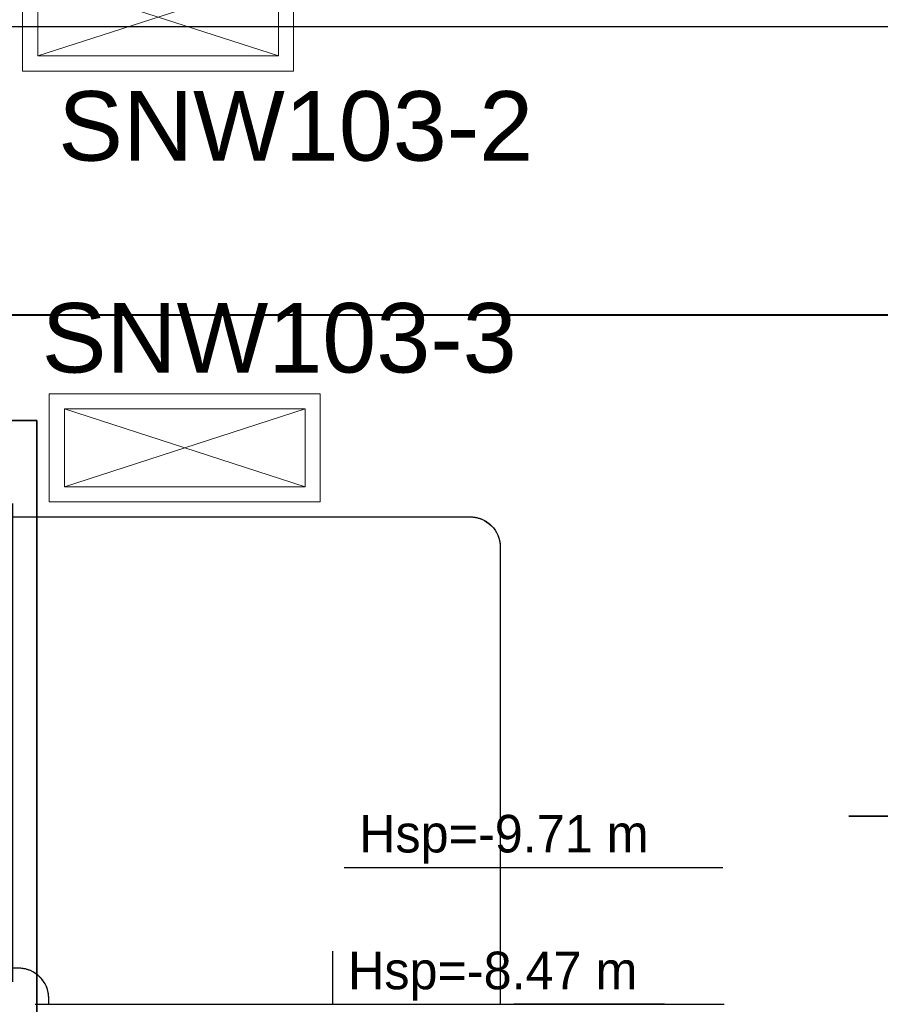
# Model space of a CAD drawing. Header units: centimetres. Extents: x -156440 to 298236, y -263599 to 81430.
# Tile 113 of 170: x 148787 to 151646, y -106732 to -103460. Entities that reach past the tile are written whole.
import ezdxf

# ---------------------------------------------------------------- set-up
doc = ezdxf.new("R2010")
doc.units = ezdxf.units.CM
doc.header["$LTSCALE"] = 50
doc.header["$PDMODE"] = 35
doc.header["$PDSIZE"] = 0.1
doc.linetypes.add('01-101 Went PP Poziom -2$0$Przekrój 3a-3a$0$HIDDEN', pattern=[9.525, 6.35, -3.175])
doc.linetypes.add('Kondygnacja -2$0$HIDDEN2', pattern=[4.7625, 3.175, -1.5875])
doc.layers.get('0').update_dxf_attribs({"color": 8})
doc.layers.get('DEFPOINTS').update_dxf_attribs({"color": 8})
for name, color, linetype in [('01-101 Went PP Poziom -2$0$L_Nawiew', 3, 'Continuous'), ('01-101 Went PP Poziom -2$0$L_wymiary', 2, 'Continuous'), ('01-101 Went PP Poziom -2$0$L_Wywiew', 6, 'Continuous'), ('bgde-tekst', 7, 'Continuous'), ('Kondygnacja -2$0$ARCH_KONSTR_POWYŻEJ RZUTU_IST', 8, 'Kondygnacja -2$0$HIDDEN2')]:
    doc.layers.add(name, color=color, linetype=linetype)
for name, color, linetype, lineweight in [('AU Szafy Automatyki', 96, 'Continuous', 5), ('bgde_fundamenty pod urządzenia', 7, 'Continuous', 35), ('bgde_N18', 4, 'Continuous', 40), ('Kondygnacja -2$0$_SP KORYTA', 8, 'Continuous', 25), ('Kondygnacja -2$0$ARCH_INFO_WYMIARY', 8, 'Continuous', 9)]:
    doc.layers.add(name, color=color, linetype=linetype, lineweight=lineweight)
doc.styles.add('Arial', font='ARIAL.TTF')
doc.styles.add('Kondygnacja -2$0$Romans', font='Romans.shx', dxfattribs={"width": 0.7})
doc.dimstyles.new('Kondygnacja -2$0$Wymiary 1-100', dxfattribs={"dimtxt": 12, "dimasz": 10, "dimexe": 5, "dimexo": 0, "dimgap": 4, "dimtad": 1, "dimrnd": 0.5, "dimzin": 12, "dimdsep": 46, "dimtxsty": 'Kondygnacja -2$0$Romans', "dimblk": 'Kondygnacja -2$0$_Oblique', "dimcen": 10, "dimdle": 10, "dimclrt": 55, "dimazin": 0, "dimtfac": 1, "dimtmove": 1, "dimatfit": 3, "dimfxl": 0, "dimtolj": 1, "dimtzin": 0, "dimarcsym": 0})

# ---------------------------------------------------------------- blocks, each defined once
blk = doc.blocks.new('Kondygnacja -2$0$_Oblique')
at = {"color": 0, "linetype": 'ByBlock', "lineweight": -2}
blk.add_line((-0.5, -0.5), (0.5, 0.5), dxfattribs=at)
blk = doc.blocks.new('*D257')
at = {"layer": 'DEFPOINTS', "color": 0}
for p in [(153784.2, 8869), (153784.2, -130294.6), (150079.2, -130541.8)]:
    blk.add_point(p, dxfattribs=at)
at = {"layer": 'Kondygnacja -2$0$ARCH_INFO_WYMIARY', "color": 0, "lineweight": -2}
for p, q in [((150069.2, -130294.6), (153794.2, -130294.6)), ((150079.2, -130302.6), (150079.2, -130289.6)), ((153784.2, -130286.6), (153784.2, -130299.6))]:
    blk.add_line(p, q, dxfattribs=at)
at = {"layer": 'Kondygnacja -2$0$ARCH_INFO_WYMIARY', "color": 0, "lineweight": -2, "xscale": 10, "yscale": 10, "zscale": 10, "rotation": 180}
blk.add_blockref('Kondygnacja -2$0$_Oblique', (150079.2, -130294.6), dxfattribs=at)
at = {"layer": 'Kondygnacja -2$0$ARCH_INFO_WYMIARY', "color": 0, "lineweight": -2, "xscale": 10, "yscale": 10, "zscale": 10}
blk.add_blockref('Kondygnacja -2$0$_Oblique', (153784.2, -130294.6), dxfattribs=at)
at = {"layer": 'Kondygnacja -2$0$ARCH_INFO_WYMIARY', "color": 55, "insert": (151931.7, -130284.6), "char_height": 12, "attachment_point": 5, "style": 'Kondygnacja -2$0$Romans'}
blk.add_mtext('\\A1;3705', dxfattribs=at)
blk = doc.blocks.new('Kondygnacja -2$0$konstukcja stropu -2')
at = {"layer": 'Kondygnacja -2$0$ARCH_KONSTR_POWYŻEJ RZUTU_IST', "ltscale": 10}
blk.add_line((6885, 11575), (7435, 11575), dxfattribs=at)
blk = doc.blocks.new('A$C199B2A6A')
at = {"layer": 'AU Szafy Automatyki'}
for p, q in [((40, 13), (-40, -13)), ((-40, 13), (40, -13))]:
    blk.add_line(p, q, dxfattribs=at)
for points in [[(-45, 18), (-45, -18), (45, -18), (45, 18)], [(-40, 13), (40, 13), (40, -13), (-40, -13)]]:
    blk.add_lwpolyline(points, close=True, dxfattribs=at)
blk = doc.blocks.new('*U378')
at = {"layer": '01-101 Went PP Poziom -2$0$L_Nawiew', "linetype": '01-101 Went PP Poziom -2$0$Przekrój 3a-3a$0$HIDDEN', "lineweight": -3}
for p, q in [((-715, 815), (785, 815)), ((785, 815), (805, 815)), ((805, -685), (805, 815)), ((-815, -785), (-815, 715)), ((805, -685), (785, -685)), ((-815, -805), (-815, -785)), ((685, -785), (685, -805)), ((-815, -805), (685, -805))]:
    blk.add_line(p, q, dxfattribs=at)
at = {"layer": '01-101 Went PP Poziom -2$0$L_Nawiew', "linetype": '01-101 Went PP Poziom -2$0$Przekrój 3a-3a$0$HIDDEN', "lineweight": -3, "extrusion": (-8.88178e-16, -2.22045e-16, -1)}
blk.add_ellipse((-715, 715), major_axis=(0, 100), ratio=1, start_param=-1.570796, end_param=0, dxfattribs=at)
blk.add_ellipse((-715, 715), major_axis=(0, 100), ratio=1, start_param=-1.570796, end_param=0, dxfattribs=at)
at = {"layer": '01-101 Went PP Poziom -2$0$L_Nawiew', "linetype": '01-101 Went PP Poziom -2$0$Przekrój 3a-3a$0$HIDDEN', "lineweight": -3}
blk.add_ellipse((785, -785), major_axis=(-100, 0), ratio=1, start_param=-1.570796, end_param=0, dxfattribs=at)
blk.add_ellipse((785, -785), major_axis=(-100, 0), ratio=1, start_param=-1.570796, end_param=0, dxfattribs=at)
blk = doc.blocks.new('*U341')
at = {"linetype": 'Continuous', "lineweight": -2}
for p, q in [((805, 815), (805, 860)), ((805, -685), (805, 815)), ((805, -730), (805, -685)), ((-860, -805), (-815, -805)), ((-815, -805), (685, -805)), ((685, -805), (730, -805))]:
    blk.add_line(p, q, dxfattribs=at)
at = {"color": 0, "linetype": 'ByBlock', "lineweight": -2}
for p, q in [((-715, 815), (785, 815)), ((785, 815), (805, 815)), ((-815, -785), (-815, 715)), ((805, -685), (785, -685)), ((-815, -805), (-815, -785)), ((685, -785), (685, -805))]:
    blk.add_line(p, q, dxfattribs=at)
at = {"color": 0, "linetype": 'ByBlock', "lineweight": -2, "extrusion": (-8.88178e-16, -2.22045e-16, -1)}
blk.add_ellipse((-715, 715), major_axis=(0, 100), ratio=1, start_param=-1.570796, end_param=0, dxfattribs=at)
blk.add_ellipse((-715, 715), major_axis=(0, 100), ratio=1, start_param=-1.570796, end_param=0, dxfattribs=at)
at = {"color": 0, "linetype": 'ByBlock', "lineweight": -2}
blk.add_ellipse((785, -785), major_axis=(-100, 0), ratio=1, start_param=-1.570796, end_param=0, dxfattribs=at)
blk.add_ellipse((785, -785), major_axis=(-100, 0), ratio=1, start_param=-1.570796, end_param=0, dxfattribs=at)
blk = doc.blocks.new('*a625')
at = {"layer": 'bgde-tekst'}
blk.add_line((0, 0), (1300, 0), dxfattribs=at)
blk = doc.blocks.new('*a644')
at = {"layer": 'bgde-tekst'}
blk.add_line((0, 0), (1258.3, 0), dxfattribs=at)

msp = doc.modelspace()

# ---------------------------------------------------------------- linework, layer by layer
at = {"layer": '01-101 Went PP Poziom -2$0$L_wymiary'}
msp.add_line((150928.841, -106732.097, -8020), (150428.418, -106732.097, -8020), dxfattribs=at)
at = {"layer": 'bgde-tekst'}
msp.add_lwpolyline([(149864.806, -106277.453), (149864.806, -106277.453), (149864.806, -106277.453)], dxfattribs=at)
at = {"layer": 'bgde-tekst', "elevation": -8020}
msp.add_lwpolyline([(149827.814, -106732.097), (149827.814, -106555.001), (149827.814, -106555.001)], dxfattribs=at)
at = {"layer": 'bgde_fundamenty pod urządzenia'}
msp.add_line((155531.714, -106106.667), (151542.178, -106106.667), dxfattribs=at)
at = {"layer": 'bgde_fundamenty pod urządzenia', "elevation": -12355}
msp.add_lwpolyline([(148843.669, -104791.935), (142443.602, -104791.935), (142443.602, -106931.935), (148843.669, -106931.935)], close=True, dxfattribs=at)
at = {"layer": 'bgde_N18'}
msp.add_line((152858.684, -104441.769), (141224.241, -104441.769), dxfattribs=at)

# ---------------------------------------------------------------- block references
at = {"layer": '01-101 Went PP Poziom -2$0$L_Nawiew', "linetype": 'Continuous', "rotation": 270}
msp.add_blockref('*U378', (149568.418, -105927.097, -9479.916), dxfattribs=at)
at = {"layer": '01-101 Went PP Poziom -2$0$L_Wywiew', "linetype": 'Continuous', "rotation": 270}
msp.add_blockref('*U341', (149568.418, -105927.097, -8020), dxfattribs=at)
at = {"layer": 'AU Szafy Automatyki', "xscale": 10, "yscale": 10, "zscale": 10}
for p in [(149246.812, -103450.128), (149335.301, -104882.536)]:
    msp.add_blockref('A$C199B2A6A', p, dxfattribs=at)
at = {"layer": 'bgde-tekst'}
for name, p in [('*a644', (149864.806, -106277.453)), ('*a625', (149827.814, -106732.097, -8020))]:
    msp.add_blockref(name, p, dxfattribs=at)
at = {"layer": 'Kondygnacja -2$0$_SP KORYTA', "xscale": 10, "yscale": 10, "zscale": 10}
msp.add_blockref('Kondygnacja -2$0$konstukcja stropu -2', (77424.241, -219231.769, -3480), dxfattribs=at)

# ---------------------------------------------------------------- texts
at = {"layer": 'AU Szafy Automatyki', "char_height": 231, "width": 5315.73399, "attachment_point": 1, "style": 'Arial'}
for s, insert in [('SNW103-2', (148914.886, -103697.08, -3480)), ('SNW103-3', (148860.047, -104401.335, -3480))]:
    msp.add_mtext(s, dxfattribs=dict(at, insert=insert))
at = {"layer": 'bgde-tekst'}
for s, p in [('Hsp=-9.71 m ', (149914.806, -106227.453)), ('Hsp=-8.47 m ', (149877.814, -106682.097, -8020))]:
    msp.add_text(s, height=125, dxfattribs=at).set_placement(p)

# ---------------------------------------------------------------- dimensions: what is measured, and where the dimension line sits
at = {"layer": 'Kondygnacja -2$0$ARCH_INFO_WYMIARY'}
dim = msp.add_linear_dim(base=(153784.241, -130294.603, -3480), p1=(150079.241, -130541.769, -3480), p2=(153784.241, 8869, -3480), dimstyle='Kondygnacja -2$0$Wymiary 1-100', dxfattribs=at)
dim.commit()
dim.dimension.update_dxf_attribs({"geometry": '*D257', "text_midpoint": (151931.741, -130284.603, -3480)})

doc.saveas('drawing.dxf')
